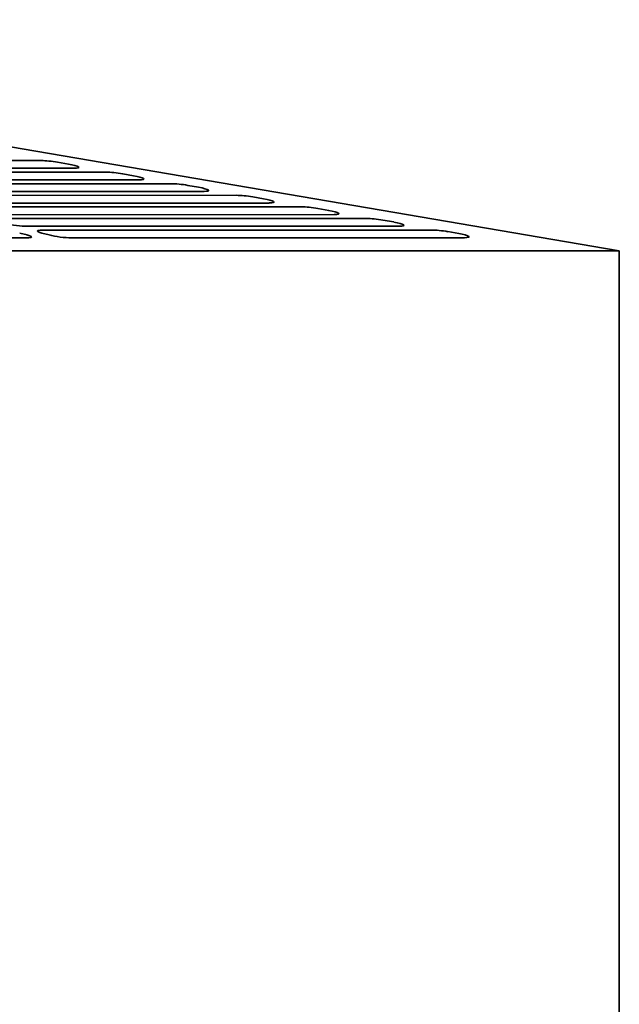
# Model space of a CAD drawing. Header units: millimetres. Extents: x 288 to 973, y 252 to 639.
# Tile 11 of 11: x 858 to 973, y 445 to 633. Entities that reach past the tile are written whole.
import ezdxf

# ---------------------------------------------------------------- set-up
doc = ezdxf.new("R2010")
doc.units = ezdxf.units.MM
doc.header["$LTSCALE"] = 3
doc.layers.add('Krawędzie widoczne(ISO)', color=7, linetype='Continuous', lineweight=35, true_color=0x262659)

msp = doc.modelspace()

# ---------------------------------------------------------------- linework, layer by layer
at = {"layer": 'Krawędzie widoczne(ISO)'}
for p, q in [((715.1, 632.75), (972.5, 588.75)), ((812.46, 605.92), (862.42, 605.93)), ((865.53, 605.62), (867.59, 605.25)), ((868.67, 604.46), (818.03, 604.45)), ((820.81, 603.71), (874.81, 603.73)), ((881.05, 602.26), (826.38, 602.24)), ((877.92, 603.42), (879.98, 603.05)), ((829.16, 601.51), (887.2, 601.53)), ((893.44, 600.06), (834.73, 600.04)), ((890.3, 601.21), (892.37, 600.85)), ((837.52, 599.3), (899.59, 599.32)), ((902.69, 599.01), (904.76, 598.64)), ((905.83, 597.85), (843.08, 597.83)), ((845.87, 597.1), (911.98, 597.12)), ((915.08, 596.81), (917.15, 596.44)), ((918.22, 595.65), (851.44, 595.63)), ((854.22, 594.89), (924.37, 594.92)), ((927.47, 594.6), (929.53, 594.24)), ((930.61, 593.45), (859.79, 593.42)), ((862.57, 592.69), (936.75, 592.71)), ((939.86, 592.4), (941.92, 592.03)), ((859.67, 591.21), (784.81, 591.19)), ((858.31, 592.13), (859.7, 591.77)), ((863.94, 591.77), (862.54, 592.14)), ((943, 591.24), (868.14, 591.22)), ((972.5, 588.75), (771.87, 588.75)), ((972.5, 588.75), (972.5, 379.25))]:
    msp.add_line(p, q, dxfattribs=at)
for centre, major_axis, start_param, end_param in [((864.51, 605.38), (2.97, -0.39), 1.239861, 2.366166), ((866.58, 605.02), (2.97, -0.39), 5.507759, 7.523046), ((876.9, 603.18), (2.97, -0.39), 1.239861, 2.366166), ((878.97, 602.81), (2.97, -0.39), 5.507759, 7.523046), ((889.29, 600.98), (2.97, -0.39), 1.239861, 2.366166), ((891.35, 600.61), (2.97, -0.39), 5.507759, 7.523046), ((901.68, 598.77), (2.97, -0.39), 1.239861, 2.366166), ((903.74, 598.41), (2.97, -0.39), 5.507759, 7.523046), ((914.07, 596.57), (2.97, -0.39), 1.239861, 2.366166), ((916.13, 596.2), (2.97, -0.39), 5.507759, 7.523046), ((926.45, 594.37), (2.97, -0.39), 1.239861, 2.366166), ((928.52, 594), (2.97, -0.39), 5.507759, 7.523046), ((857.7, 593.97), (-2.97, 0.39), 0.79537, 2.366166), ((864.66, 592.14), (-2.97, 0.39), 5.507759, 7.078555), ((938.84, 592.16), (2.97, -0.39), 1.239861, 2.366166), ((857.58, 591.77), (2.97, -0.39), 5.507759, 7.078555), ((866.05, 591.77), (-2.97, 0.39), 0.79537, 2.366166), ((940.91, 591.8), (2.97, -0.39), 5.507759, 7.523046)]:
    msp.add_ellipse(centre, major_axis=major_axis, ratio=0.129919, start_param=start_param, end_param=end_param, dxfattribs=at)

doc.saveas('drawing.dxf')
